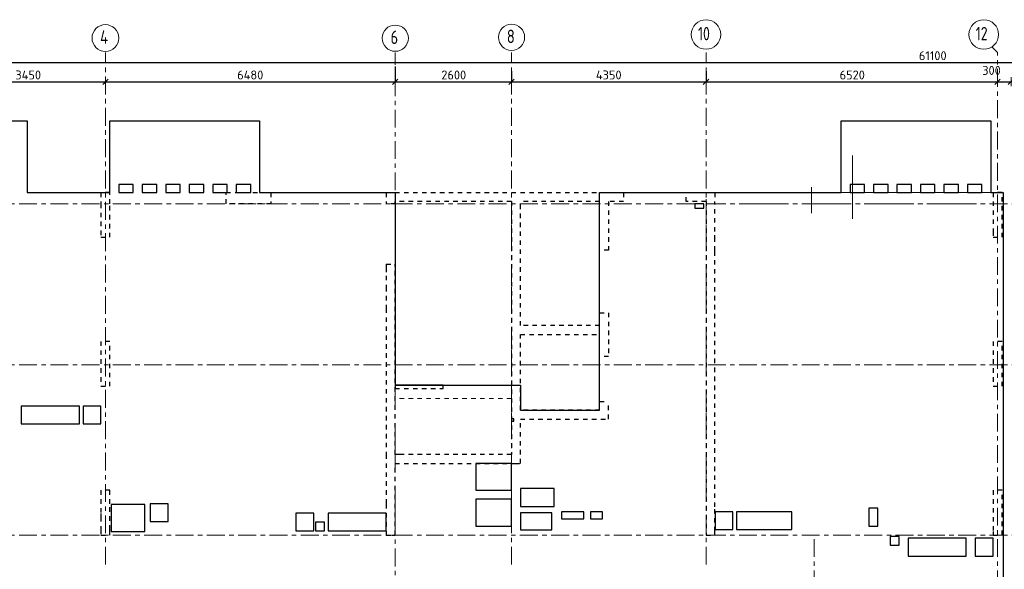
# Model space of a CAD drawing. Header units: metres. Extents: x -38 to 97, y -15 to 21.
# Tile 5 of 209: x 11 to 33, y 8 to 21. Entities that reach past the tile are written whole.
import ezdxf

# ---------------------------------------------------------------- set-up
doc = ezdxf.new("R2010")
doc.units = ezdxf.units.M
doc.header["$PDMODE"] = 65
for name, pattern in [('______11', [0.5, 0.4, -0.05, 0, -0.05]), ('______2', [0.0405, 0.03, -0.0105]), ('______3', [0.5, 0.4, -0.1]), ('______5', [1.1, 0.8, -0.1, 0.1, -0.1])]:
    doc.linetypes.add(name, pattern=pattern)
for name, color, linetype, lineweight in [('XR$2$Осевая линия (1)', 7, '______5', 13), ('XR$2$Размерная линия (1)', 7, 'Continuous', 13), ('XR$5$Балка (1)', 7, '______3', 13), ('XR$5$Перекрытие (1)', 7, 'Continuous', 35)]:
    doc.layers.add(name, color=color, linetype=linetype, lineweight=lineweight)
doc.layers.add('XR$7$Стена_ бетон несущ.', color=7, linetype='Continuous', lineweight=70, true_color=0xb4b496)
doc.styles.add('ISOCPEUR', font='txt')
doc.dimstyles.new('DIMSTYLE_3', dxfattribs={"dimtxt": 0.2, "dimasz": 0.2, "dimexe": 0, "dimexo": 0, "dimgap": 0.1, "dimtad": 2, "dimdec": 0, "dimlfac": 1000, "dimrnd": 5, "dimzin": 12, "dimdsep": 46, "dimtxsty": 'ISOCPEUR', "dimblk1": 'ALL_ML_STRICH', "dimblk2": 'ALL_ML_STRICH', "dimsah": 1, "dimcen": 0, "dimclrd": 7, "dimclre": 256, "dimclrt": 7, "dimadec": 0, "dimazin": 0, "dimtfac": 1, "dimtdec": 0, "dimtix": 1, "dimtmove": 2, "dimatfit": 3, "dimfxl": 0, "dimtzin": 0, "dimlwd": 0, "dimlwe": -3, "dimarcsym": 0})
doc.dimstyles.new('DIMSTYLE_5', dxfattribs={"dimtxt": 0.2, "dimasz": 0.2, "dimexe": 0, "dimexo": 0, "dimgap": 0.1, "dimtad": 2, "dimdec": 0, "dimlfac": 1000, "dimrnd": 5, "dimzin": 12, "dimdsep": 46, "dimtxsty": 'ISOCPEUR', "dimblk1": 'ALL_ML_STRICH', "dimblk2": 'ALL_ML_STRICH', "dimsah": 1, "dimcen": 0, "dimclrd": 7, "dimclre": 256, "dimclrt": 7, "dimadec": 0, "dimazin": 0, "dimtfac": 1, "dimtdec": 0, "dimtix": 1, "dimtmove": 2, "dimatfit": 3, "dimfxl": 0, "dimtvp": 1.2, "dimtzin": 0, "dimlwd": 0, "dimlwe": -3, "dimarcsym": 0})

# ---------------------------------------------------------------- blocks, each defined once
blk = doc.blocks.new('ALL_ML_STRICH')
at = {"color": 0, "linetype": 'ByBlock', "lineweight": -2}
for p, q in [((-1, 0), (0.5, 0)), ((-0.3, -0.3), (0.3, 0.3)), ((0, -0.5), (0, 0.5))]:
    blk.add_line(p, q, dxfattribs=at)
blk = doc.blocks.new('*D11')
at = {"layer": 'DEFPOINTS', "color": 7, "linetype": 'Continuous', "lineweight": 13, "transparency": 33554687}
for p in [(0.5, 19.557), (0.5, 19.377), (61.6, 17.12)]:
    blk.add_point(p, dxfattribs=at)
at = {"layer": 'XR$2$Размерная линия (1)', "color": 9, "linetype": 'Continuous', "lineweight": -2, "true_color": 0xc7c7c7, "transparency": 33554687}
for p, q in [((0.5, 19.357), (0.5, 19.557)), ((61.6, 17.14), (61.6, 19.557))]:
    blk.add_line(p, q, dxfattribs=at)
at = {"layer": 'XR$2$Размерная линия (1)', "color": 7, "linetype": 'Continuous', "lineweight": -2, "transparency": 33554687}
blk.add_line((0.5, 19.557), (61.6, 19.557), dxfattribs=at)
at = {"layer": 'XR$2$Размерная линия (1)', "color": 7, "linetype": 'Continuous', "lineweight": 13, "transparency": 33554687, "xscale": 0.2, "yscale": 0.2, "zscale": 0.2, "rotation": 180}
blk.add_blockref('ALL_ML_STRICH', (0.5, 19.557), dxfattribs=at)
at = {"layer": 'XR$2$Размерная линия (1)', "color": 7, "linetype": 'Continuous', "lineweight": 13, "transparency": 33554687, "xscale": 0.2, "yscale": 0.2, "zscale": 0.2}
blk.add_blockref('ALL_ML_STRICH', (61.6, 19.557), dxfattribs=at)
at = {"layer": 'XR$2$Размерная линия (1)', "color": 7, "linetype": 'Continuous', "lineweight": 13, "transparency": 33554687, "insert": (31.1, 19.707), "char_height": 0.2, "width": 1, "attachment_point": 5, "style": 'ISOCPEUR'}
blk.add_mtext('\\A1;{61100}', dxfattribs=at)
blk = doc.blocks.new('*D28')
at = {"layer": 'DEFPOINTS', "color": 7, "linetype": 'Continuous', "lineweight": 13, "transparency": 33554687}
for p in [(9.15, 19.126), (9.15, 19.126), (12.6, 19.061)]:
    blk.add_point(p, dxfattribs=at)
at = {"layer": 'XR$2$Размерная линия (1)', "color": 9, "linetype": 'Continuous', "lineweight": -2, "true_color": 0xc7c7c7, "transparency": 33554687}
for p, q in [((9.15, 19.126), (9.15, 19.126)), ((12.6, 19.081), (12.6, 19.126))]:
    blk.add_line(p, q, dxfattribs=at)
at = {"layer": 'XR$2$Размерная линия (1)', "color": 7, "linetype": 'Continuous', "lineweight": -2, "transparency": 33554687}
blk.add_line((9.15, 19.126), (12.6, 19.126), dxfattribs=at)
at = {"layer": 'XR$2$Размерная линия (1)', "color": 7, "linetype": 'Continuous', "lineweight": 13, "transparency": 33554687, "xscale": 0.2, "yscale": 0.2, "zscale": 0.2, "rotation": 180}
blk.add_blockref('ALL_ML_STRICH', (9.15, 19.126), dxfattribs=at)
at = {"layer": 'XR$2$Размерная линия (1)', "color": 7, "linetype": 'Continuous', "lineweight": 13, "transparency": 33554687, "xscale": 0.2, "yscale": 0.2, "zscale": 0.2}
blk.add_blockref('ALL_ML_STRICH', (12.6, 19.126), dxfattribs=at)
at = {"layer": 'XR$2$Размерная линия (1)', "color": 7, "linetype": 'Continuous', "lineweight": 13, "transparency": 33554687, "insert": (10.875, 19.276), "char_height": 0.2, "width": 0.8, "attachment_point": 5, "style": 'ISOCPEUR'}
blk.add_mtext('\\A1;{3450}', dxfattribs=at)
blk = doc.blocks.new('*D29')
at = {"layer": 'DEFPOINTS', "color": 7, "linetype": 'Continuous', "lineweight": 13, "transparency": 33554687}
for p in [(19.08, 19.487), (12.6, 19.126), (12.6, 19.061)]:
    blk.add_point(p, dxfattribs=at)
at = {"layer": 'XR$2$Размерная линия (1)', "color": 9, "linetype": 'Continuous', "lineweight": -2, "true_color": 0xc7c7c7, "transparency": 33554687}
for p, q in [((19.08, 19.467), (19.08, 19.126)), ((12.6, 19.081), (12.6, 19.126))]:
    blk.add_line(p, q, dxfattribs=at)
at = {"layer": 'XR$2$Размерная линия (1)', "color": 7, "linetype": 'Continuous', "lineweight": -2, "transparency": 33554687}
blk.add_line((12.6, 19.126), (19.08, 19.126), dxfattribs=at)
at = {"layer": 'XR$2$Размерная линия (1)', "color": 7, "linetype": 'Continuous', "lineweight": 13, "transparency": 33554687, "xscale": 0.2, "yscale": 0.2, "zscale": 0.2, "rotation": 180}
blk.add_blockref('ALL_ML_STRICH', (12.6, 19.126), dxfattribs=at)
at = {"layer": 'XR$2$Размерная линия (1)', "color": 7, "linetype": 'Continuous', "lineweight": 13, "transparency": 33554687, "xscale": 0.2, "yscale": 0.2, "zscale": 0.2}
blk.add_blockref('ALL_ML_STRICH', (19.08, 19.126), dxfattribs=at)
at = {"layer": 'XR$2$Размерная линия (1)', "color": 7, "linetype": 'Continuous', "lineweight": 13, "transparency": 33554687, "insert": (15.84, 19.276), "char_height": 0.2, "width": 0.8, "attachment_point": 5, "style": 'ISOCPEUR'}
blk.add_mtext('\\A1;{6480}', dxfattribs=at)
blk = doc.blocks.new('*D30')
at = {"layer": 'DEFPOINTS', "color": 7, "linetype": 'Continuous', "lineweight": 13, "transparency": 33554687}
for p in [(19.08, 19.487), (21.68, 19.379), (19.08, 19.126)]:
    blk.add_point(p, dxfattribs=at)
at = {"layer": 'XR$2$Размерная линия (1)', "color": 9, "linetype": 'Continuous', "lineweight": -2, "true_color": 0xc7c7c7, "transparency": 33554687}
for p, q in [((19.08, 19.467), (19.08, 19.126)), ((21.68, 19.359), (21.68, 19.126))]:
    blk.add_line(p, q, dxfattribs=at)
at = {"layer": 'XR$2$Размерная линия (1)', "color": 7, "linetype": 'Continuous', "lineweight": -2, "transparency": 33554687}
blk.add_line((19.08, 19.126), (21.68, 19.126), dxfattribs=at)
at = {"layer": 'XR$2$Размерная линия (1)', "color": 7, "linetype": 'Continuous', "lineweight": 13, "transparency": 33554687, "xscale": 0.2, "yscale": 0.2, "zscale": 0.2, "rotation": 180}
blk.add_blockref('ALL_ML_STRICH', (19.08, 19.126), dxfattribs=at)
at = {"layer": 'XR$2$Размерная линия (1)', "color": 7, "linetype": 'Continuous', "lineweight": 13, "transparency": 33554687, "xscale": 0.2, "yscale": 0.2, "zscale": 0.2}
blk.add_blockref('ALL_ML_STRICH', (21.68, 19.126), dxfattribs=at)
at = {"layer": 'XR$2$Размерная линия (1)', "color": 7, "linetype": 'Continuous', "lineweight": 13, "transparency": 33554687, "insert": (20.39, 19.276), "char_height": 0.2, "width": 0.8, "attachment_point": 5, "style": 'ISOCPEUR'}
blk.add_mtext('\\A1;{2600}', dxfattribs=at)
blk = doc.blocks.new('*D31')
at = {"layer": 'DEFPOINTS', "color": 7, "linetype": 'Continuous', "lineweight": 13, "transparency": 33554687}
for p in [(21.68, 19.379), (26.03, 19.379), (21.68, 19.126)]:
    blk.add_point(p, dxfattribs=at)
at = {"layer": 'XR$2$Размерная линия (1)', "color": 9, "linetype": 'Continuous', "lineweight": -2, "true_color": 0xc7c7c7, "transparency": 33554687}
for p, q in [((21.68, 19.359), (21.68, 19.126)), ((26.03, 19.359), (26.03, 19.126))]:
    blk.add_line(p, q, dxfattribs=at)
at = {"layer": 'XR$2$Размерная линия (1)', "color": 7, "linetype": 'Continuous', "lineweight": -2, "transparency": 33554687}
blk.add_line((21.68, 19.126), (26.03, 19.126), dxfattribs=at)
at = {"layer": 'XR$2$Размерная линия (1)', "color": 7, "linetype": 'Continuous', "lineweight": 13, "transparency": 33554687, "xscale": 0.2, "yscale": 0.2, "zscale": 0.2, "rotation": 180}
blk.add_blockref('ALL_ML_STRICH', (21.68, 19.126), dxfattribs=at)
at = {"layer": 'XR$2$Размерная линия (1)', "color": 7, "linetype": 'Continuous', "lineweight": 13, "transparency": 33554687, "xscale": 0.2, "yscale": 0.2, "zscale": 0.2}
blk.add_blockref('ALL_ML_STRICH', (26.03, 19.126), dxfattribs=at)
at = {"layer": 'XR$2$Размерная линия (1)', "color": 7, "linetype": 'Continuous', "lineweight": 13, "transparency": 33554687, "insert": (23.855, 19.276), "char_height": 0.2, "width": 0.8, "attachment_point": 5, "style": 'ISOCPEUR'}
blk.add_mtext('\\A1;{4350}', dxfattribs=at)
blk = doc.blocks.new('*D32')
at = {"layer": 'DEFPOINTS', "color": 7, "linetype": 'Continuous', "lineweight": 13, "transparency": 33554687}
for p in [(26.03, 19.379), (26.03, 19.126), (32.55, 19.135)]:
    blk.add_point(p, dxfattribs=at)
at = {"layer": 'XR$2$Размерная линия (1)', "color": 9, "linetype": 'Continuous', "lineweight": -2, "true_color": 0xc7c7c7, "transparency": 33554687}
for p, q in [((26.03, 19.359), (26.03, 19.126)), ((32.55, 19.126), (32.55, 19.126))]:
    blk.add_line(p, q, dxfattribs=at)
at = {"layer": 'XR$2$Размерная линия (1)', "color": 7, "linetype": 'Continuous', "lineweight": -2, "transparency": 33554687}
blk.add_line((26.03, 19.126), (32.55, 19.126), dxfattribs=at)
at = {"layer": 'XR$2$Размерная линия (1)', "color": 7, "linetype": 'Continuous', "lineweight": 13, "transparency": 33554687, "xscale": 0.2, "yscale": 0.2, "zscale": 0.2, "rotation": 180}
blk.add_blockref('ALL_ML_STRICH', (26.03, 19.126), dxfattribs=at)
at = {"layer": 'XR$2$Размерная линия (1)', "color": 7, "linetype": 'Continuous', "lineweight": 13, "transparency": 33554687, "xscale": 0.2, "yscale": 0.2, "zscale": 0.2}
blk.add_blockref('ALL_ML_STRICH', (32.55, 19.126), dxfattribs=at)
at = {"layer": 'XR$2$Размерная линия (1)', "color": 7, "linetype": 'Continuous', "lineweight": 13, "transparency": 33554687, "insert": (29.3, 19.276), "char_height": 0.2, "width": 0.8, "attachment_point": 5, "style": 'ISOCPEUR'}
blk.add_mtext('\\A1;{6520}', dxfattribs=at)
blk = doc.blocks.new('*D33')
at = {"layer": 'DEFPOINTS', "color": 7, "linetype": 'Continuous', "lineweight": 13, "transparency": 33554687}
for p in [(32.55, 19.135), (32.55, 19.126), (32.85, 19.135)]:
    blk.add_point(p, dxfattribs=at)
at = {"layer": 'XR$2$Размерная линия (1)', "color": 9, "linetype": 'Continuous', "lineweight": -2, "true_color": 0xc7c7c7, "transparency": 33554687}
for p, q in [((32.55, 19.126), (32.55, 19.126)), ((32.85, 19.126), (32.85, 19.126))]:
    blk.add_line(p, q, dxfattribs=at)
at = {"layer": 'XR$2$Размерная линия (1)', "color": 7, "linetype": 'Continuous', "lineweight": -2, "transparency": 33554687}
blk.add_line((32.55, 19.126), (32.85, 19.126), dxfattribs=at)
at = {"layer": 'XR$2$Размерная линия (1)', "color": 7, "linetype": 'Continuous', "lineweight": 13, "transparency": 33554687, "xscale": 0.2, "yscale": 0.2, "zscale": 0.2, "rotation": 180}
blk.add_blockref('ALL_ML_STRICH', (32.55, 19.126), dxfattribs=at)
at = {"layer": 'XR$2$Размерная линия (1)', "color": 7, "linetype": 'Continuous', "lineweight": 13, "transparency": 33554687, "xscale": 0.2, "yscale": 0.2, "zscale": 0.2}
blk.add_blockref('ALL_ML_STRICH', (32.85, 19.126), dxfattribs=at)
at = {"layer": 'XR$2$Размерная линия (1)', "color": 7, "linetype": 'Continuous', "lineweight": 13, "transparency": 33554687, "insert": (32.414, 19.378), "char_height": 0.2, "width": 0.6, "attachment_point": 5, "style": 'ISOCPEUR'}
blk.add_mtext('\\A1;{300}', dxfattribs=at)

msp = doc.modelspace()

# ---------------------------------------------------------------- linework, layer by layer
at = {"color": 52, "linetype": 'Continuous', "lineweight": 13, "transparency": 33554687}
for p, q in [((29.3023, 17.4744), (29.3023, 16.0616)), ((29.3023, 17.4744), (29.3023, 16.0616)), ((28.3922, 16.7719), (28.3922, 16.192)), ((28.3922, 16.7719), (28.3922, 16.192))]:
    msp.add_line(p, q, dxfattribs=at)
at = {"layer": 'XR$2$Осевая линия (1)', "color": 253, "linetype": '______11', "lineweight": 13, "true_color": 0xa0a0a0, "transparency": 33554687}
for p, q in [((32.55, 19.78), (32.4227, 19.9073)), ((12.6, 8.34), (12.6, 19.78)), ((19.08, 7.6), (19.08, 19.78)), ((21.68, 8.34), (21.68, 19.78)), ((26.03, 8.34), (26.03, 19.78)), ((32.55, -3.39), (32.55, 19.78)), ((-2.63, 16.4), (62.6, 16.4)), ((-2.63, 12.8), (62.6, 12.8)), ((-2.63, 9), (62.6, 9)), ((28.45, -3.39), (28.45, 8.92))]:
    msp.add_line(p, q, dxfattribs=at)
at = {"layer": 'XR$2$Осевая линия (1)', "color": 7, "linetype": 'Continuous', "lineweight": 13, "transparency": 33554687}
for centre, radius in [((26.0304, 20.1801), 0.3304), ((32.2404, 20.1801), 0.3304), ((12.6013, 20.1017), 0.2988), ((19.0824, 20.0981), 0.2924), ((21.6824, 20.1181), 0.2924)]:
    msp.add_circle(centre, radius, dxfattribs=at)
at = {"layer": 'XR$5$Балка (1)', "color": 7, "linetype": '______2', "lineweight": 18, "transparency": 33554687}
for p, q in [((26.03, 16.4002), (26.03, 16.6502)), ((29.0501, 16.6502), (29.2501, 16.6502)), ((32.675, 16.4002), (26.03, 16.4002))]:
    msp.add_line(p, q, dxfattribs=at)
at = {"layer": 'XR$5$Балка (1)', "color": 7, "linetype": '______2', "lineweight": 25, "transparency": 33554687}
for p, q in [((20.1499, 12.2702), (20.1499, 12.3502)), ((19.0799, 12.2702), (20.1499, 12.2702))]:
    msp.add_line(p, q, dxfattribs=at)
at = {"layer": 'XR$5$Перекрытие (1)', "color": 7, "linetype": 'Continuous', "lineweight": 25, "transparency": 33554687}
for p, q in [((7.4996, 18.2502), (10.8496, 18.2502)), ((10.8496, 18.2502), (10.8496, 16.8302)), ((12.6998, 16.8302), (12.6998, 18.2502)), ((12.6998, 18.2502), (16.0498, 18.2502)), ((16.0498, 18.2502), (16.0498, 16.8302)), ((29.0501, 16.8302), (29.0501, 18.2502)), ((29.0501, 18.2502), (32.4001, 18.2502)), ((32.4001, 18.2502), (32.4001, 16.8302)), ((10.8496, 16.8302), (10.8496, 16.6502)), ((12.6998, 16.6502), (12.6998, 16.8302)), ((13.2248, 16.8302), (12.8998, 16.8302)), ((12.8998, 16.8302), (12.8998, 16.6502)), ((13.2248, 16.6502), (13.2248, 16.8302)), ((13.7498, 16.8302), (13.4248, 16.8302)), ((13.4248, 16.8302), (13.4248, 16.6502)), ((13.7498, 16.6502), (13.7498, 16.8302)), ((14.2748, 16.8302), (13.9498, 16.8302)), ((13.9498, 16.8302), (13.9498, 16.6502)), ((14.2748, 16.6502), (14.2748, 16.8302)), ((14.4748, 16.8302), (14.4748, 16.6502)), ((14.7998, 16.8302), (14.4748, 16.8302)), ((14.7998, 16.6502), (14.7998, 16.8302)), ((14.9998, 16.8302), (14.9998, 16.6502)), ((15.3248, 16.8302), (14.9998, 16.8302)), ((15.3248, 16.6502), (15.3248, 16.8302)), ((15.5248, 16.8302), (15.5248, 16.6502)), ((15.8498, 16.8302), (15.5248, 16.8302)), ((15.8498, 16.6502), (15.8498, 16.8302)), ((16.0498, 16.8302), (16.0498, 16.6502)), ((29.0501, 16.6502), (29.0501, 16.8302)), ((29.5751, 16.8302), (29.2501, 16.8302)), ((29.2501, 16.8302), (29.2501, 16.6502)), ((29.5751, 16.6502), (29.5751, 16.8302)), ((29.7751, 16.8302), (29.7751, 16.6502)), ((30.1001, 16.8302), (29.7751, 16.8302)), ((30.1001, 16.6502), (30.1001, 16.8302)), ((30.6251, 16.8302), (30.3001, 16.8302)), ((30.3001, 16.8302), (30.3001, 16.6502)), ((30.6251, 16.6502), (30.6251, 16.8302)), ((30.8251, 16.8302), (30.8251, 16.6502)), ((31.1501, 16.8302), (30.8251, 16.8302)), ((31.1501, 16.6502), (31.1501, 16.8302)), ((31.3501, 16.8302), (31.3501, 16.6502)), ((31.6751, 16.8302), (31.3501, 16.8302)), ((31.6751, 16.6502), (31.6751, 16.8302)), ((31.8751, 16.8302), (31.8751, 16.6502)), ((32.2001, 16.8302), (31.8751, 16.8302)), ((32.2001, 16.6502), (32.2001, 16.8302)), ((32.4001, 16.8302), (32.4001, 16.6502)), ((10.8496, 16.6502), (12.6998, 16.6502)), ((12.8998, 16.6502), (13.2248, 16.6502)), ((13.4248, 16.6502), (13.7498, 16.6502)), ((13.9498, 16.6502), (14.2748, 16.6502)), ((14.4748, 16.6502), (14.7998, 16.6502)), ((14.9998, 16.6502), (15.3248, 16.6502)), ((15.5248, 16.6502), (15.8498, 16.6502)), ((16.0498, 16.6502), (19.08, 16.6502)), ((19.08, 16.6502), (19.08, 12.3503)), ((23.6503, 11.7903), (23.6503, 16.6502)), ((23.6503, 16.6502), (29.0501, 16.6502)), ((29.2501, 16.6502), (29.5751, 16.6502)), ((29.7751, 16.6502), (30.1001, 16.6502)), ((30.3001, 16.6502), (30.6251, 16.6502)), ((30.8251, 16.6502), (31.1501, 16.6502)), ((31.3501, 16.6502), (31.6751, 16.6502)), ((31.8751, 16.6502), (32.2001, 16.6502)), ((32.4001, 16.6502), (32.675, 16.6502)), ((32.675, 16.6502), (32.675, -0.25)), ((25.98, 16.4003), (25.78, 16.4002)), ((25.78, 16.4002), (25.78, 16.3003)), ((25.78, 16.3003), (25.98, 16.3004)), ((25.98, 16.3004), (25.98, 16.4003)), ((19.0799, 12.3502), (19.0799, 12.2702)), ((20.1499, 12.3502), (19.0799, 12.3502)), ((19.08, 12.3503), (21.88, 12.3503)), ((21.88, 12.3503), (21.88, 11.7903)), ((10.7194, 11.8802), (10.7194, 11.4802)), ((12.0194, 11.8802), (10.7194, 11.8802)), ((12.0194, 11.4802), (12.0194, 11.8802)), ((12.1001, 11.8802), (12.1001, 11.4802)), ((12.5001, 11.8802), (12.1001, 11.8802)), ((12.5001, 11.4802), (12.5001, 11.8802)), ((21.88, 11.7903), (23.6503, 11.7903)), ((10.7194, 11.4802), (12.0194, 11.4802)), ((12.1001, 11.4802), (12.5001, 11.4802)), ((21.68, 11.5937), (21.68, 11.5437)), ((21.73, 11.5937), (21.68, 11.5937)), ((21.68, 11.5437), (21.73, 11.5437)), ((21.73, 11.5437), (21.73, 11.5937)), ((20.88, 10.6003), (20.88, 10.0003)), ((21.68, 10.6003), (20.88, 10.6003)), ((21.68, 10.0003), (21.68, 10.6003)), ((20.88, 10.0003), (21.68, 10.0003)), ((21.8825, 10.0398), (21.8825, 9.6398)), ((22.6325, 10.0398), (21.8825, 10.0398)), ((22.6325, 9.6398), (22.6325, 10.0398)), ((13.6026, 9.7002), (13.6026, 9.3002)), ((14.0026, 9.7002), (13.6026, 9.7002)), ((14.0026, 9.3002), (14.0026, 9.7002)), ((20.88, 9.8003), (20.88, 9.2003)), ((21.68, 9.8003), (20.88, 9.8003)), ((21.68, 9.2003), (21.68, 9.8003)), ((12.7326, 9.6802), (12.7326, 9.0802)), ((13.4826, 9.6802), (12.7326, 9.6802)), ((13.4826, 9.0802), (13.4826, 9.6802)), ((16.86, 9.4902), (16.86, 9.0902)), ((17.26, 9.4902), (16.86, 9.4902)), ((17.26, 9.0902), (17.26, 9.4902)), ((17.58, 9.4902), (17.58, 9.0902)), ((18.88, 9.4902), (17.58, 9.4902)), ((18.88, 9.0902), (18.88, 9.4902)), ((21.8806, 9.4995), (21.8806, 9.1195)), ((22.5806, 9.4995), (21.8806, 9.4995)), ((21.8825, 9.6398), (22.6325, 9.6398)), ((22.5806, 9.1195), (22.5806, 9.4995)), ((22.7959, 9.5195), (22.7959, 9.3595)), ((23.2959, 9.5195), (22.7959, 9.5195)), ((23.2959, 9.3595), (23.2959, 9.5195)), ((23.4459, 9.5195), (23.4459, 9.3595)), ((23.7159, 9.5195), (23.4459, 9.5195)), ((23.7159, 9.3595), (23.7159, 9.5195)), ((26.632, 9.5203), (26.232, 9.5202)), ((26.232, 9.5202), (26.232, 9.1202)), ((26.632, 9.1203), (26.632, 9.5203)), ((26.7123, 9.5202), (26.7123, 9.1202)), ((27.9473, 9.5202), (26.7123, 9.5202)), ((27.9473, 9.1202), (27.9473, 9.5202)), ((29.6691, 9.6002), (29.6691, 9.2002)), ((29.8691, 9.6002), (29.6691, 9.6002)), ((29.8691, 9.2003), (29.8691, 9.6002)), ((13.6026, 9.3002), (14.0026, 9.3002)), ((17.3, 9.2902), (17.3, 9.0902)), ((17.5, 9.2902), (17.3, 9.2902)), ((17.5, 9.0902), (17.5, 9.2902)), ((22.7959, 9.3595), (23.2959, 9.3595)), ((23.4459, 9.3595), (23.7159, 9.3595)), ((12.7326, 9.0802), (13.4826, 9.0802)), ((16.86, 9.0902), (17.26, 9.0902)), ((17.3, 9.0902), (17.5, 9.0902)), ((17.58, 9.0902), (18.88, 9.0902)), ((20.88, 9.2003), (21.68, 9.2003)), ((21.8806, 9.1195), (22.5806, 9.1195)), ((26.232, 9.1202), (26.632, 9.1203)), ((26.7123, 9.1202), (27.9473, 9.1202)), ((29.6691, 9.2002), (29.8691, 9.2003)), ((30.15, 8.9702), (30.15, 8.7702)), ((30.35, 8.9702), (30.15, 8.9702)), ((30.35, 8.7702), (30.35, 8.9702)), ((30.55, 8.9302), (30.55, 8.5302)), ((31.85, 8.9302), (30.55, 8.9302)), ((31.85, 8.5302), (31.85, 8.9302)), ((32.0501, 8.9302), (32.0501, 8.5302)), ((32.4501, 8.9302), (32.0501, 8.9302)), ((32.4501, 8.5302), (32.4501, 8.9302)), ((30.15, 8.7702), (30.35, 8.7702)), ((30.55, 8.5302), (31.85, 8.5302)), ((32.0501, 8.5302), (32.4501, 8.5302))]:
    msp.add_line(p, q, dxfattribs=at)
at = {"layer": 'XR$5$Перекрытие (1)', "color": 7, "linetype": '______2', "lineweight": 18, "transparency": 33554687}
for p, q in [((26.03, 16.6502), (23.6503, 16.6502)), ((29.0501, 16.6502), (29.2501, 16.6502)), ((29.2501, 16.6502), (29.0501, 16.6502)), ((29.7751, 16.6502), (29.5751, 16.6502)), ((29.5751, 16.6502), (29.7751, 16.6502)), ((30.1001, 16.6502), (30.3001, 16.6502)), ((30.3001, 16.6502), (30.1001, 16.6502)), ((30.8251, 16.6502), (30.6251, 16.6502)), ((30.6251, 16.6502), (30.8251, 16.6502)), ((31.3501, 16.6502), (31.1501, 16.6502)), ((31.1501, 16.6502), (31.3501, 16.6502)), ((31.8751, 16.6502), (31.6751, 16.6502)), ((31.6751, 16.6502), (31.8751, 16.6502)), ((32.4001, 16.6502), (32.2001, 16.6502)), ((32.2001, 16.6502), (32.4001, 16.6502)), ((20.1499, 12.3502), (21.6799, 12.3502)), ((21.6799, 12.3502), (21.6799, 12.0502)), ((19.0799, 12.0502), (19.0799, 12.2702)), ((21.6799, 12.0502), (19.0799, 12.0502))]:
    msp.add_line(p, q, dxfattribs=at)
at = {"layer": 'XR$7$Стена_ бетон несущ.', "color": 253, "linetype": '______2', "lineweight": -3, "true_color": 0xa0a0a0, "transparency": 33554687}
for p, q in [((12.5, 16.65), (12.5, 16.4)), ((12.7, 16.65), (12.5, 16.65)), ((12.7, 16.4), (12.7, 16.65)), ((18.88, 16.65), (24.185, 16.65)), ((18.88, 16.65), (18.88, 16.4)), ((24.185, 16.65), (24.185, 16.45)), ((32.45, 16.65), (32.45, 15.78)), ((32.65, 16.65), (32.45, 16.65)), ((32.65, 15.65), (32.65, 16.65)), ((12.5, 16.4), (12.5, 15.65)), ((12.7, 15.65), (12.7, 16.4)), ((19.08, 16.4), (18.88, 16.4)), ((19.08, 16.4), (19.08, 16.45)), ((21.68, 16.45), (19.08, 16.45)), ((21.68, 16.45), (21.68, 10.8)), ((21.88, 13.68), (21.88, 16.45)), ((23.6503, 16.45), (21.88, 16.45)), ((23.6503, 15.365), (23.6503, 16.45)), ((24.185, 16.45), (23.8503, 16.45)), ((23.8503, 16.45), (23.8503, 15.365)), ((26.03, 16.45), (26.03, 9)), ((26.23, 15.78), (26.23, 16.45)), ((12.5, 15.65), (12.5, 15.65)), ((12.5, 15.65), (12.7, 15.65)), ((26.23, 15.6), (26.23, 15.78)), ((32.45, 15.78), (32.45, 15.65)), ((32.45, 15.65), (32.65, 15.65)), ((26.23, 15.35), (26.23, 15.6)), ((23.8503, 15.365), (23.6503, 15.365)), ((26.23, 10.6396), (26.23, 15.35)), ((18.88, 15.05), (19.08, 15.05)), ((18.88, 15.05), (18.88, 15.05)), ((18.88, 15.05), (18.88, 14.97)), ((19.08, 10.8), (19.08, 15.05)), ((18.88, 14.97), (18.88, 14.79)), ((18.88, 14.79), (18.88, 14.54)), ((18.88, 14.54), (18.88, 14.14)), ((18.88, 14.14), (18.88, 14.06)), ((18.88, 14.06), (18.88, 10.8)), ((23.6503, 13.68), (23.6503, 13.965)), ((23.6503, 13.965), (23.8503, 13.965)), ((23.8503, 13.965), (23.8503, 12.985)), ((23.6503, 13.68), (21.88, 13.68)), ((21.88, 13.48), (23.6503, 13.48)), ((21.88, 11.79), (21.88, 13.48)), ((23.6503, 12.985), (23.6503, 13.48)), ((12.5, 13.325), (12.4998, 13.325)), ((12.4998, 13.325), (12.4998, 12.325)), ((12.6998, 13.325), (12.5, 13.325)), ((12.6998, 12.325), (12.6998, 13.325)), ((32.45, 13.325), (32.45, 12.325)), ((32.65, 13.325), (32.45, 13.325)), ((32.65, 12.325), (32.65, 13.325)), ((23.8503, 12.985), (23.6503, 12.985)), ((12.4998, 12.325), (12.5, 12.325)), ((12.5, 12.325), (12.6998, 12.325)), ((32.45, 12.325), (32.65, 12.325)), ((23.6503, 11.79), (23.6503, 11.985)), ((23.6503, 11.985), (23.8503, 11.985)), ((23.8503, 11.59), (23.8503, 11.985)), ((23.6503, 11.79), (21.88, 11.79)), ((21.88, 11.59), (23.8503, 11.59)), ((21.88, 10.8), (21.88, 11.59)), ((18.88, 10.8), (18.88, 9.69)), ((19.18, 10.8), (19.08, 10.8)), ((21.68, 10.8), (19.18, 10.8)), ((21.88, 10.6), (21.88, 10.8)), ((19.08, 10.6), (21.76, 10.6)), ((19.08, 9), (19.08, 10.6)), ((21.76, 10.6), (21.88, 10.6)), ((26.23, 9.8294), (26.23, 10.6396)), ((12.7, 10), (12.5, 10)), ((12.5, 10), (12.5, 9.48)), ((12.7, 9.9), (12.7, 10)), ((32.45, 10), (32.45, 9.08)), ((32.65, 10), (32.45, 10)), ((32.65, 9), (32.65, 10)), ((12.7, 9.7), (12.7, 9.9)), ((12.7, 9.12), (12.7, 9.7)), ((18.88, 9.69), (18.88, 9.49)), ((26.23, 9.6294), (26.23, 9.8294)), ((12.5, 9.48), (12.5, 9.4)), ((18.88, 9.49), (18.88, 9.08)), ((26.23, 9.08), (26.23, 9.6294)), ((12.5, 9.4), (12.5, 9.2)), ((12.5, 9.2), (12.5, 9.12)), ((12.5, 9.12), (12.5, 9)), ((12.6997, 9.12), (12.7, 9.12)), ((12.6997, 9.08), (12.6997, 9.12)), ((12.6997, 9), (12.6997, 9.08)), ((18.88, 9.08), (18.88, 9)), ((26.23, 9), (26.23, 9.08)), ((32.45, 9.08), (32.45, 9)), ((12.5, 9), (12.6997, 9)), ((18.88, 9), (18.88, 9)), ((18.88, 9), (19, 9)), ((19, 9), (19.08, 9)), ((26.03, 9), (26.229, 9)), ((26.229, 9), (26.23, 9)), ((32.45, 9), (32.65, 9))]:
    msp.add_line(p, q, dxfattribs=at)
msp.add_lwpolyline([(15.3, 16.65), (16.3, 16.65), (16.3, 16.4), (15.3, 16.4), (15.3, 16.65)], close=True, dxfattribs=at)
for points in [[(25.585, 16.65), (26.23, 16.65), (26.23, 16.45)], [(26.03, 16.45), (25.585, 16.45), (25.585, 16.65)]]:
    msp.add_lwpolyline(points, dxfattribs=at)

# ---------------------------------------------------------------- texts
at = {"layer": 'XR$2$Осевая линия (1)', "color": 7, "linetype": 'Continuous', "lineweight": 13, "transparency": 33554687, "char_height": 0.3, "attachment_point": 7, "style": 'ISOCPEUR'}
for s, insert, width in [('\\W0.80;4', (12.4813, 19.9712), 0.359833), ('\\W0.78;6', (18.9774, 19.9676), 0.326407), ('\\W0.78;8', (21.5774, 19.9876), 0.326407), ('\\W0.75;10', (25.8504, 20.0496), 0.472281), ('\\W0.75;12', (32.0604, 20.0496), 0.472281)]:
    msp.add_mtext(s, dxfattribs=dict(at, insert=insert, width=width))

# ---------------------------------------------------------------- dimensions: what is measured, and where the dimension line sits
at = {"layer": 'XR$2$Размерная линия (1)', "color": 7, "linetype": 'Continuous', "lineweight": 13, "transparency": 33554687}
for base, p1, p2, dimstyle, picture, middle in [((61.6, 19.5574), (0.5, 19.3568), (61.6, 17.1397), 'DIMSTYLE_3', '*D11', (31.1, 19.7074)), ((12.6, 19.1261), (9.15, 19.1261), (12.6, 19.0812), 'DIMSTYLE_3', '*D28', (10.875, 19.2761)), ((19.08, 19.1261), (12.6, 19.0812), (19.08, 19.4674), 'DIMSTYLE_3', '*D29', (15.84, 19.2761)), ((21.68, 19.1261), (19.08, 19.4674), (21.68, 19.359), 'DIMSTYLE_3', '*D30', (20.39, 19.2761)), ((26.03, 19.1261), (21.68, 19.359), (26.03, 19.359), 'DIMSTYLE_3', '*D31', (23.855, 19.2761)), ((32.55, 19.1261), (26.03, 19.359), (32.55, 19.1261), 'DIMSTYLE_3', '*D32', (29.3, 19.2761)), ((32.85, 19.1261), (32.55, 19.1261), (32.85, 19.1261), 'DIMSTYLE_5', '*D33', (32.4139, 19.3782))]:
    dim = msp.add_linear_dim(base=base, p1=p1, p2=p2, dimstyle=dimstyle, override={"dimpost": '<>', "dimclrd": 7, "dimclre": 9, "dimclrt": 7, "dimlwd": 0, "dimlwe": 65533}, dxfattribs=at)
    dim.commit()
    dim.dimension.update_dxf_attribs({"geometry": picture, "text_midpoint": middle, "dimtype": 160})

doc.saveas('drawing.dxf')
